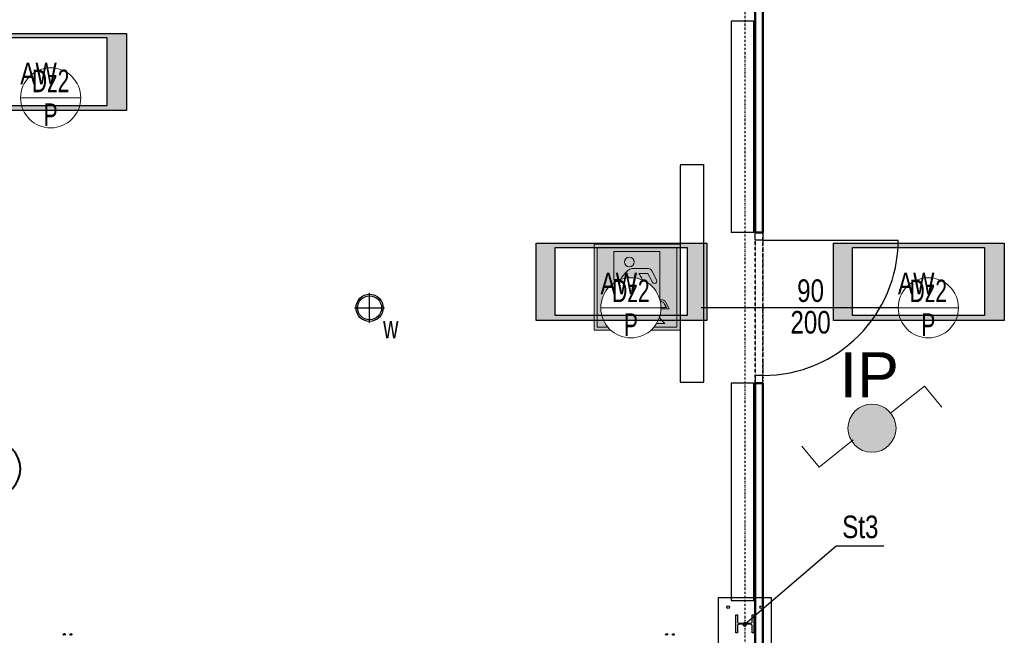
# Model space of a CAD drawing. Header units: centimetres. Extents: x 42630 to 130002, y 15 to 29179.
# Tile 90 of 175: x 50591 to 51245, y 4928 to 5337. Entities that reach past the tile are written whole.
import ezdxf
from ezdxf.enums import TextEntityAlignment as Align

# ---------------------------------------------------------------- set-up
doc = ezdxf.new("R2010")
doc.units = ezdxf.units.CM
doc.header["$LTSCALE"] = 0.01
doc.set_wipeout_variables(frame=1)
for name, pattern in [('Ciągłe', [0]), ('DASHDOT2', [12.7, 6.35, -3.175, 0, -3.175]), ('DASHED2', [9.525, 6.35, -3.175]), ('DIVIDE', [31.75, 12.7, -6.35, 0, -6.35, 0, -6.35]), ('DOT', [6.35, 0, -6.35])]:
    doc.linetypes.add(name, pattern=pattern)
doc.layers.get('0').update_dxf_attribs({"color": 253})
for name, color, linetype in [('33 - linia 2', 253, 'Continuous'), ('333 - linia 3', 253, 'Continuous'), ('A-ELEWACJE', 253, 'Continuous'), ('A-Grid', 253, 'DASHDOT2'), ('A-OPISY', 253, 'Continuous'), ('CKDOOR_FRAMUGI_RAM', 253, 'Continuous'), ('CKDRZWI_', 253, 'Continuous'), ('CKDRZWI_NAD', 253, 'DIVIDE'), ('CKDRZWI_OPIS', 253, 'Continuous'), ('CKDRZWI_OS', 253, 'Continuous'), ('CKOTOCZKI', 253, 'Continuous'), ('CKOTOCZKI_OPIS', 253, 'Ciągłe'), ('CKSCIANY_NAD', 253, 'DIVIDE'), ('OPIS_K_WYK', 253, 'Continuous')]:
    doc.layers.add(name, color=color, linetype=linetype)
for name, color, linetype, lineweight in [('A-Opis-G', 252, 'Continuous', 9), ('CKSCIANY_PRZEKR', 253, 'Continuous', 50), ('COKÓŁ_Nr_Pióra__1', 7, 'Continuous', 13), ('COKÓŁ_Nr_Pióra__7', 5, 'Continuous', 20), ('DLXLUM07', 10, 'Continuous', 35), ('E oświetlenie', 34, 'Continuous', 30), ('E-OśwPhilips-G', 150, 'Continuous', 25), ('Elospr', 32, 'Continuous', 30), ('EOPIS', 150, 'Continuous', 35), ('Inwentaryzacja oświetlenie_Pen_No__88', 32, 'Continuous', 40), ('ISTN. PRZEKRÓJ_Nr_Pióra__7', 5, 'Continuous', 20), ('lampe', 32, 'Continuous', 30)]:
    doc.layers.add(name, color=color, linetype=linetype, lineweight=lineweight)
doc.layers.add('CKDRZWI_POM', color=253, linetype='DOT', plot=False)
doc.layers.add('REV', color=253, linetype='Continuous', lineweight=40, plot=False)
doc.styles.add('Arch-Dim', font='romans.shx', dxfattribs={"width": 0.75})
doc.styles.add('GENERATED_STYLE_5', font='arial.ttf')
doc.styles.get("Standard").update_dxf_attribs({"font": 'ic-simplex.shx', "width": 0.8})
doc.dimstyles.new('CADKON cm', dxfattribs={"dimscale": 10, "dimtxt": 2.5, "dimasz": 2.5, "dimexe": 1.8, "dimexo": 5, "dimgap": 0.6, "dimtad": 1, "dimrnd": 0.1, "dimtxsty": 'Standard', "dimblk1": 'OBLIQUE', "dimblk2": 'OBLIQUE', "dimsah": 1, "dimcen": 2.5, "dimadec": 1, "dimazin": 2, "dimtfac": 1, "dimtix": 1, "dimtmove": 2, "dimatfit": 3, "dimldrblk": 'OPEN30', "dimfxl": 5, "dimfxlon": 1, "dimtfill": 1, "dimtolj": 1, "dimarcsym": 0})

# ---------------------------------------------------------------- blocks, each defined once
blk = doc.blocks.new('A$7E8814A102C37C')
at = {"layer": 'A-Grid', "ltscale": 20}
blk.add_lwpolyline([(1500, -130), (1500, -1964.5)], dxfattribs=at)
blk = doc.blocks.new('A$7E8814B27261F1')
at = {"color": 7, "linetype": 'DASHED2', "ltscale": 10}
for p, q in [((4193.1, 4403.6), (4199.1, 4403.6)), ((4193.1, 4396), (4199.1, 4396)), ((4193.2, 4407.3), (4199.2, 4407.3)), ((4193.2, 4392.3), (4199.2, 4392.3)), ((4199.1, 4396), (4199.7, 4394.2)), ((4199.2, 4407.3), (4199.7, 4405.4)), ((4199.7, 4406.3), (4199.2, 4407.3)), ((4199.2, 4392.3), (4199.7, 4393.3)), ((4201.2, 4403.8), (4199.7, 4403.8)), ((4199.7, 4395.8), (4201.2, 4395.8)), ((4202.2, 4402.8), (4201.2, 4403.8)), ((4201.2, 4395.8), (4202.2, 4396.8)), ((4193.1, 4358.6), (4199.1, 4358.6)), ((4193.1, 4351), (4199.1, 4351)), ((4193.2, 4362.3), (4199.2, 4362.3)), ((4193.2, 4347.3), (4199.2, 4347.3)), ((4199.1, 4351), (4199.7, 4349.2)), ((4199.2, 4362.3), (4199.7, 4360.4)), ((4199.7, 4361.3), (4199.2, 4362.3)), ((4199.2, 4347.3), (4199.7, 4348.3)), ((4201.2, 4358.8), (4199.7, 4358.8)), ((4199.7, 4350.8), (4201.2, 4350.8)), ((4202.2, 4357.8), (4201.2, 4358.8)), ((4201.2, 4350.8), (4202.2, 4351.8)), ((4193.1, 399), (4199.1, 399)), ((4193.2, 402.7), (4199.2, 402.7)), ((4199.2, 402.7), (4199.7, 400.8)), ((4199.7, 401.7), (4199.2, 402.7)), ((4201.2, 399.2), (4199.7, 399.2)), ((4202.2, 398.2), (4201.2, 399.2)), ((4193.1, 391.4), (4199.1, 391.4)), ((4193.1, 354), (4199.1, 354)), ((4193.1, 346.4), (4199.1, 346.4)), ((4193.2, 387.7), (4199.2, 387.7)), ((4193.2, 357.7), (4199.2, 357.7)), ((4193.2, 342.7), (4199.2, 342.7)), ((4199.1, 391.4), (4199.7, 389.6)), ((4199.1, 346.4), (4199.7, 344.6)), ((4199.2, 387.7), (4199.7, 388.7)), ((4199.2, 357.7), (4199.7, 355.8)), ((4199.7, 356.7), (4199.2, 357.7)), ((4199.2, 342.7), (4199.7, 343.7)), ((4199.7, 391.2), (4201.2, 391.2)), ((4201.2, 354.2), (4199.7, 354.2)), ((4199.7, 346.2), (4201.2, 346.2)), ((4201.2, 391.2), (4202.2, 392.2)), ((4202.2, 353.2), (4201.2, 354.2)), ((4201.2, 346.2), (4202.2, 347.2))]:
    blk.add_line(p, q, dxfattribs=at)
for centre, radius, start, end in [((4190.3, 4405.5), 3.36, 325.20586, 33.06224), ((4181.1, 4399.8), 12.5, 342.58845, 17.41155), ((4190.4, 4394.1), 3.36, 326.89213, 34.83976), ((4196, 4405.6), 3.71, 326.61714, 357.42594), ((4186.3, 4399.7), 13.4, 0.63932, 16.94798), ((4186.3, 4400), 13.4, 343.05789, 359.35482), ((4196.1, 4394.2), 3.63, 327.95634, 359.24804), ((4190.3, 4360.5), 3.36, 325.20586, 33.06224), ((4181.1, 4354.8), 12.5, 342.58845, 17.41155), ((4190.4, 4349.1), 3.36, 326.89213, 34.83976), ((4196, 4360.6), 3.71, 326.61714, 357.42594), ((4186.3, 4354.7), 13.4, 0.63932, 16.94798), ((4186.3, 4355), 13.4, 343.05789, 359.35482), ((4196.1, 4349.2), 3.63, 327.95634, 359.24804), ((4190.3, 400.9), 3.36, 325.20586, 33.06224), ((4181.1, 395.2), 12.5, 342.58845, 17.41155), ((4196, 401), 3.71, 326.61714, 357.42594), ((4186.3, 395.1), 13.4, 0.63932, 16.94798), ((4186.3, 395.4), 13.4, 343.05789, 359.35482), ((4190.4, 389.5), 3.36, 326.89213, 34.83976), ((4190.3, 355.9), 3.36, 325.20586, 33.06224), ((4181.1, 350.2), 12.5, 342.58845, 17.41155), ((4190.4, 344.5), 3.36, 326.89213, 34.83976), ((4196, 356), 3.71, 326.61714, 357.42594), ((4186.3, 350.1), 13.4, 0.63932, 16.94798), ((4186.3, 350.4), 13.4, 343.05789, 359.35482), ((4196.1, 389.6), 3.63, 327.95634, 359.24804), ((4196.1, 344.6), 3.63, 327.95634, 359.24804)]:
    blk.add_arc(centre, radius, start, end, dxfattribs=at)
for centre, major_axis, start_param, end_param in [((4199.7, 4399.8), (0, -6.5), 2.617994, 3.665191), ((4199.7, 4399.8), (0, 6.5), 0.523599, 1.570796), ((4199.7, 4399.8), (0, 4.15), 6.013502, 6.283185), ((4199.7, 4399.8), (0, 4.15), 0, 3.411276), ((4199.7, 4399.8), (0, -6.5), 4.712389, 5.759587), ((4199.7, 4399.8), (0, 6.5), 2.617994, 3.665191), ((4199.7, 4399.8), (0, 6.5), 5.375263, 5.759587), ((4199.7, 4399.8), (0, -6.5), 0.523599, 0.907923), ((4201.2, 4399.8), (0, 4), 6.274458, 6.283185), ((4201.2, 4399.8), (0, 4), 0, 3.141593), ((4199.7, 4354.8), (0, -6.5), 2.617994, 3.665191), ((4199.7, 4354.8), (0, 6.5), 0.523599, 1.570796), ((4199.7, 4354.8), (0, 4.15), 6.013502, 6.283185), ((4199.7, 4354.8), (0, 4.15), 0, 3.411276), ((4199.7, 4354.8), (0, -6.5), 4.712389, 5.759587), ((4199.7, 4354.8), (0, 6.5), 2.617994, 3.665191), ((4199.7, 4354.8), (0, 6.5), 5.375263, 5.759587), ((4199.7, 4354.8), (0, -6.5), 0.523599, 0.907923), ((4201.2, 4354.8), (0, 4), 6.274458, 6.283185), ((4201.2, 4354.8), (0, 4), 0, 3.141593), ((4199.7, 395.2), (0, -6.5), 2.617994, 3.665191), ((4199.7, 395.2), (0, 6.5), 0.523599, 1.570796), ((4199.7, 395.2), (0, 4.15), 6.013502, 6.283185), ((4199.7, 395.2), (0, 4.15), 0, 3.411276), ((4199.7, 395.2), (0, -6.5), 4.712389, 5.759587), ((4199.7, 395.2), (0, 6.5), 5.375263, 5.759587), ((4201.2, 395.2), (0, 4), 0, 3.15032), ((4199.7, 395.2), (0, 6.5), 2.617994, 3.665191), ((4199.7, 350.2), (0, -6.5), 2.617994, 3.665191), ((4199.7, 350.2), (0, 6.5), 0.523599, 1.570796), ((4199.7, 350.2), (0, 4.15), 6.013502, 6.283185), ((4199.7, 350.2), (0, 4.15), 0, 3.411276), ((4199.7, 350.2), (0, -6.5), 4.712389, 5.759587), ((4199.7, 350.2), (0, 6.5), 2.617994, 3.665191), ((4199.7, 395.2), (0, -6.5), 0.523599, 0.907923), ((4199.7, 350.2), (0, 6.5), 5.375263, 5.759587), ((4199.7, 350.2), (0, -6.5), 0.523599, 0.907923), ((4201.2, 350.2), (0, 4), 0, 3.15032)]:
    blk.add_ellipse(centre, major_axis=major_axis, ratio=0.008727, start_param=start_param, end_param=end_param, dxfattribs=at)
for centre in [(4202.2, 4399.8), (4202.2, 4354.8), (4202.2, 395.2), (4202.2, 350.2)]:
    blk.add_ellipse(centre, major_axis=(0, 3), ratio=0.008727, dxfattribs=at)
blk = doc.blocks.new('A$7E8A9A372D53')
at = {"layer": '33 - linia 2'}
blk.add_lwpolyline([(15050, -8520), (15050, -8400), (15061, -8400), (15061, -8444.75, 0.4142136), (15073, -8456.75), (15147, -8456.75, 0.4142136), (15159, -8444.75), (15159, -8400), (15170, -8400), (15170, -8520), (15159, -8520), (15159, -8475.25, 0.4142136), (15147, -8463.25), (15073, -8463.25, 0.4142136), (15061, -8475.25), (15061, -8520)], format="xyb", close=True, dxfattribs=at)
blk = doc.blocks.new('_OBLIQUE')
at = {"color": 0, "linetype": 'ByBlock'}
blk.add_line((-0.5, -0.5), (0.5, 0.5), dxfattribs=at)
blk = doc.blocks.new('A$7E8778113A2FE')
at = {"layer": 'A-ELEWACJE'}
for points in [[(0, -10), (0, 10)], [(0, -10), (0, 10)], [(-10, 0), (10, 0)], [(-10, 0), (10, 0)]]:
    blk.add_lwpolyline(points, dxfattribs=at)
for radius in [9, 8]:
    blk.add_circle((0, 0), radius, dxfattribs=at)
at = {"layer": 'A-OPISY', "lineweight": 20, "width": 0.7}
blk.add_text('w', height=15, dxfattribs=at).set_placement((9.03, -20.39))
blk = doc.blocks.new('CK_BUBBLE_2_0_0_W')
at = {"color": 0, "linetype": 'ByBlock', "lineweight": -2, "transparency": 16777216, "width": 0.7}
blk.add_attdef('NUM1', text='', height=15, dxfattribs=at).set_placement((108108.76, 9932.526), align=Align.CENTER)
blk.add_attdef('NUM2', text='', height=15, dxfattribs=at).set_placement((108108.76, 9927.726), align=Align.TOP_CENTER)
at = {"color": 0, "linetype": 'DOT', "transparency": 16777216}
blk.add_wipeout([(1, 0), (1, 0.032), (0.998, 0.063), (0.996, 0.095), (0.992, 0.126), (0.988, 0.157), (0.982, 0.188), (0.976, 0.219), (0.968, 0.25), (0.96, 0.28), (0.951, 0.311), (0.94, 0.34), (0.929, 0.37), (0.917, 0.399), (0.904, 0.428), (0.89, 0.456), (0.875, 0.484), (0.859, 0.511), (0.843, 0.538), (0.825, 0.565), (0.807, 0.59), (0.788, 0.616), (0.768, 0.64), (0.748, 0.664), (0.726, 0.687), (0.704, 0.71), (0.682, 0.732), (0.658, 0.753), (0.634, 0.773), (0.609, 0.793), (0.584, 0.812), (0.558, 0.83), (0.532, 0.847), (0.505, 0.863), (0.477, 0.879), (0.449, 0.894), (0.421, 0.907), (0.392, 0.92), (0.363, 0.932), (0.333, 0.943), (0.303, 0.953), (0.273, 0.962), (0.242, 0.97), (0.212, 0.977), (0.181, 0.984), (0.149, 0.989), (0.118, 0.993), (0.087, 0.996), (0.055, 0.998), (0.024, 1), (-0.008, 1), (-0.039, 0.999), (-0.071, 0.997), (-0.102, 0.995), (-0.134, 0.991), (-0.165, 0.986), (-0.196, 0.981), (-0.227, 0.974), (-0.258, 0.966), (-0.288, 0.958), (-0.318, 0.948), (-0.348, 0.938), (-0.377, 0.926), (-0.406, 0.914), (-0.435, 0.9), (-0.463, 0.886), (-0.491, 0.871), (-0.518, 0.855), (-0.545, 0.839), (-0.571, 0.821), (-0.597, 0.802), (-0.622, 0.783), (-0.646, 0.763), (-0.67, 0.742), (-0.693, 0.721), (-0.715, 0.699), (-0.737, 0.676), (-0.758, 0.652), (-0.778, 0.628), (-0.798, 0.603), (-0.816, 0.578), (-0.834, 0.551), (-0.851, 0.525), (-0.867, 0.498), (-0.883, 0.47), (-0.897, 0.442), (-0.911, 0.413), (-0.923, 0.385), (-0.935, 0.355), (-0.946, 0.325), (-0.955, 0.295), (-0.964, 0.265), (-0.972, 0.235), (-0.979, 0.204), (-0.985, 0.173), (-0.99, 0.142), (-0.994, 0.11), (-0.997, 0.079), (-0.999, 0.047), (-1, 0.016), (-1, -0.016), (-0.999, -0.047), (-0.997, -0.079), (-0.994, -0.11), (-0.99, -0.142), (-0.985, -0.173), (-0.979, -0.204), (-0.972, -0.235), (-0.964, -0.265), (-0.955, -0.295), (-0.946, -0.325), (-0.935, -0.355), (-0.923, -0.385), (-0.911, -0.413), (-0.897, -0.442), (-0.883, -0.47), (-0.867, -0.498), (-0.851, -0.525), (-0.834, -0.551), (-0.816, -0.578), (-0.798, -0.603), (-0.778, -0.628), (-0.758, -0.652), (-0.737, -0.676), (-0.715, -0.699), (-0.693, -0.721), (-0.67, -0.742), (-0.646, -0.763), (-0.622, -0.783), (-0.597, -0.802), (-0.571, -0.821), (-0.545, -0.839), (-0.518, -0.855), (-0.491, -0.871), (-0.463, -0.886), (-0.435, -0.9), (-0.406, -0.914), (-0.377, -0.926), (-0.348, -0.938), (-0.318, -0.948), (-0.288, -0.958), (-0.258, -0.966), (-0.227, -0.974), (-0.196, -0.981), (-0.165, -0.986), (-0.134, -0.991), (-0.102, -0.995), (-0.071, -0.997), (-0.039, -0.999), (-0.008, -1), (0.024, -1), (0.055, -0.998), (0.087, -0.996), (0.118, -0.993), (0.149, -0.989), (0.181, -0.984), (0.212, -0.977), (0.242, -0.97), (0.273, -0.962), (0.303, -0.953), (0.333, -0.943), (0.363, -0.932), (0.392, -0.92), (0.421, -0.907), (0.449, -0.894), (0.477, -0.879), (0.505, -0.863), (0.532, -0.847), (0.558, -0.83), (0.584, -0.812), (0.609, -0.793), (0.634, -0.773), (0.658, -0.753), (0.682, -0.732), (0.704, -0.71), (0.726, -0.687), (0.748, -0.664), (0.768, -0.64), (0.788, -0.616), (0.807, -0.59), (0.825, -0.565), (0.843, -0.538), (0.859, -0.511), (0.875, -0.484), (0.89, -0.456), (0.904, -0.428), (0.917, -0.399), (0.929, -0.37), (0.94, -0.34), (0.951, -0.311), (0.96, -0.28), (0.968, -0.25), (0.976, -0.219), (0.982, -0.188), (0.988, -0.157), (0.992, -0.126), (0.996, -0.095), (0.998, -0.063), (1, -0.032)], dxfattribs=at)
at = {"color": 0, "linetype": 'ByBlock', "lineweight": -2, "transparency": 16777216}
blk.add_line((1, 0), (-1, 0), dxfattribs=at)
blk.add_circle((0, 0), 1, dxfattribs=at)
blk = doc.blocks.new('A$7E8A16153526364')
at = {"layer": '33 - linia 2'}
blk.add_lwpolyline([(-15285, -8285), (-14935, -8285), (-14935, -8635), (-15285, -8635)], close=True, dxfattribs=at)
for centre in [(-15220, -8350), (-15000, -8350)]:
    blk.add_circle(centre, 9, dxfattribs=at)
at = {"layer": '333 - linia 3'}
for points in [[(-15050, -5860), (-15050, -4455), (-15200, -4455), (-15200, -5860)], [(-15050, -5860), (-15200, -5860)], [(-15050, -6860), (-15200, -6860)], [(-15200, -6860), (-15200, -8305), (-15050, -8305), (-15050, -6860)]]:
    blk.add_lwpolyline(points, dxfattribs=at)
blk = doc.blocks.new('Drzwi ewakuacyjne (1)')
at = {"true_color": 0xffffff}
h = blk.add_hatch(color=7, dxfattribs=at)
h.paths.add_polyline_path([(-35, 0), (-35, 70), (35, 70), (35, 0)])
h.paths.add_polyline_path([(-32.5, 2.5), (-32.5, 67.5), (32.5, 67.5), (32.5, 2.5)], flags=16)
h.paths.add_polyline_path([(-18.89, 64), (-18.89, 41.33), (-13.45, 41.33, -0.085698), (-8.2, 48.09, -0.105978), (-5.1, 50.1, -0.091054), (-3.68, 50.36), (8.56, 50.36, -0.27629), (12.08, 48.25), (15.94, 41.07, -1), (12.5, 39.15), (8.65, 46.34), (1.51, 46.34, -0.050927), (6.32, 36.44, -0.054258), (8.15, 23.52), (18.91, 23.52, -0.281953), (22.47, 21.34), (23.86, 18.62), (6.06, 18.62, -0.406934), (4.06, 20.57, 0.057666), (2.34, 32.79), (-8.22, 10.26), (-13.86, 10.26), (-2.34, 34.72, -0.029564), (-6.89, 43.81, 0.051795), (-11.73, 37.27), (-18.89, 37.27), (-18.89, 9.28), (-15.08, 5.47), (-9.06, 5.47), (-12.67, 9.07), (-7.03, 9.07), (-3.43, 5.47), (22.73, 5.47), (18.49, 9.72), (18.49, 17.45), (26.13, 17.45), (23.45, 22.69, 0.281953), (19.89, 24.87), (18.49, 24.87), (18.49, 64)], flags=0)
h.paths.add_polyline_path([(-2.33, 55.65, 1), (-10.28, 55.65, 1)], flags=0)
h = blk.add_hatch(color=116)
h.paths.add_polyline_path([(-32.5, 2.5), (-32.5, 67.5), (32.5, 67.5), (32.5, 2.5)])
h.paths.add_polyline_path([(-18.89, 64), (-18.89, 41.33), (-13.45, 41.33, -0.085698), (-8.2, 48.09, -0.105978), (-5.1, 50.1, -0.091054), (-3.68, 50.36), (8.56, 50.36, -0.27629), (12.08, 48.25), (15.94, 41.07, -1), (12.5, 39.15), (8.65, 46.34), (1.51, 46.34, -0.050927), (6.32, 36.44, -0.054258), (8.15, 23.52), (18.91, 23.52, -0.281953), (22.47, 21.34), (23.86, 18.62), (6.06, 18.62, -0.406934), (4.06, 20.57, 0.057666), (2.34, 32.79), (-8.22, 10.26), (-13.86, 10.26), (-2.34, 34.72, -0.029564), (-6.89, 43.81, 0.051795), (-11.73, 37.27), (-18.89, 37.27), (-18.89, 9.28), (-15.08, 5.47), (-9.06, 5.47), (-12.67, 9.07), (-7.03, 9.07), (-3.43, 5.47), (22.73, 5.47), (18.49, 9.72), (18.49, 17.45), (26.13, 17.45), (23.45, 22.69, 0.281953), (19.89, 24.87), (18.49, 24.87), (18.49, 64)], flags=16)
h.paths.add_polyline_path([(-2.33, 55.65, 1), (-10.28, 55.65, 1)], flags=0)
at = {"color": 7}
for points in [[(-35, 0), (35, 0), (35, 70), (-35, 70)], [(-32.5, 2.5), (32.5, 2.5), (32.5, 67.5), (-32.5, 67.5)]]:
    blk.add_lwpolyline(points, close=True, dxfattribs=at)
at = {"color": 116}
blk.add_lwpolyline([(35, 0), (-35, 0), (-35, 70), (35, 70)], close=True, dxfattribs=at)
at = {"color": 7}
blk.add_lwpolyline([(6.06, 18.62), (23.86, 18.62), (22.47, 21.34, 0.281953), (18.91, 23.52), (8.15, 23.52, 0.054258), (6.32, 36.44, 0.050927), (1.51, 46.34), (8.65, 46.34), (12.5, 39.15, 1), (15.94, 41.07), (12.08, 48.25, 0.27629), (8.56, 50.36), (-3.68, 50.36, 0.091054), (-5.1, 50.1, 0.105978), (-8.2, 48.09, 0.085698), (-13.45, 41.33), (-18.89, 41.33), (-18.89, 64), (18.49, 64), (18.49, 24.87), (19.89, 24.87, -0.281953), (23.45, 22.69), (26.13, 17.45), (18.49, 17.45), (18.49, 9.72), (22.73, 5.47), (-3.43, 5.47), (-7.03, 9.07), (-12.67, 9.07), (-9.06, 5.47), (-15.08, 5.47), (-18.89, 9.28), (-18.89, 37.27), (-11.73, 37.27, -0.051795), (-6.89, 43.81, 0.029564), (-2.34, 34.72), (-13.86, 10.26), (-8.22, 10.26), (2.34, 32.79, -0.057666), (4.06, 20.57, 0.406934)], format="xyb", close=True, dxfattribs=at)
blk.add_circle((-6.3, 55.65), 3.97, dxfattribs=at)

msp = doc.modelspace()

# ---------------------------------------------------------------- hatches: boundary and pattern name
at = {"layer": 'COKÓŁ_Nr_Pióra__7', "linetype": 'Continuous'}
h = msp.add_hatch(color=256, dxfattribs=at)
edge = h.paths.add_edge_path(flags=0)
edge.add_ellipse((51157.383, 5065.58), major_axis=(15.983, 0), ratio=1, start_angle=180, end_angle=360)
edge.add_ellipse((51157.383, 5065.58), major_axis=(15.983, 0), ratio=1, start_angle=0, end_angle=180)

# ---------------------------------------------------------------- linework, layer by layer
at = {"layer": 'CKDOOR_FRAMUGI_RAM'}
for p, q in [((51079.82, 5190.604), (51079.82, 5195.604)), ((51079.82, 5195.604), (51084.819, 5195.552)), ((51084.819, 5195.604), (51084.819, 5190.604)), ((51084.819, 5190.604), (51079.82, 5190.604)), ((51084.819, 5100.604), (51079.82, 5100.604)), ((51079.82, 5100.604), (51079.82, 5095.604)), ((51084.819, 5095.604), (51084.819, 5100.604)), ((51079.819, 5095.552), (51084.819, 5095.552))]:
    msp.add_line(p, q, dxfattribs=at)
at = {"layer": 'CKDRZWI_'}
msp.add_line((51084.819, 5190.604), (51174.819, 5190.604), dxfattribs=at)
msp.add_arc((51084.819, 5190.604), 90, 270, 0, dxfattribs=at)
at = {"layer": 'CKDRZWI_NAD'}
for p, q in [((51079.82, 5190.604), (51079.82, 5100.604)), ((51084.819, 5190.604), (51084.819, 5100.604))]:
    msp.add_line(p, q, dxfattribs=at)
at = {"layer": 'CKDRZWI_OS'}
msp.add_line((51174.819, 5145.604), (51043.851, 5145.604), dxfattribs=at)
at = {"layer": 'CKDRZWI_POM'}
msp.add_line((51084.819, 5195.604), (51084.819, 5095.604), dxfattribs=at)
at = {"layer": 'CKSCIANY_NAD'}
for p, q in [((51079.82, 5095.604), (51079.82, 5195.604)), ((51084.819, 5095.552), (51084.819, 5195.552))]:
    msp.add_line(p, q, dxfattribs=at)
at = {"layer": 'CKSCIANY_PRZEKR'}
for p, q in [((51079.82, 5776.604), (51079.82, 5195.604)), ((51084.82, 5776.604), (51084.82, 5195.604)), ((51084.82, 5195.604), (51079.82, 5195.604)), ((51084.819, 5095.552), (51079.819, 5095.552)), ((51079.82, 5095.604), (51079.82, 4514.604)), ((51084.819, 5095.552), (51084.819, 4509.604))]:
    msp.add_line(p, q, dxfattribs=at)
at = {"layer": 'COKÓŁ_Nr_Pióra__1', "linetype": 'Continuous', "flags": 128}
msp.add_lwpolyline([(51141.4, 5065.58, -1), (51173.366, 5065.58, -1)], format="xyb", close=True, dxfattribs=at)
at = {"layer": 'Elospr'}
for p, q in [((51029.778, 5240.887, 425.286), (51045.505, 5240.887, 425.286)), ((51029.778, 5240.235, 425.286), (51029.778, 5096.235, 425.286)), ((51045.505, 5096.235, 425.286), (51045.505, 5240.887, 425.286)), ((51029.778, 5096.235, 425.286), (51045.505, 5096.235, 425.286))]:
    msp.add_line(p, q, dxfattribs=at)
at = {"layer": 'Inwentaryzacja oświetlenie_Pen_No__88', "linetype": 'Continuous', "flags": 128}
msp.add_lwpolyline([(50554.605, 5038.541, 1), (50591.309, 5038.541, 1)], format="xyb", close=True, dxfattribs=at)
at = {"layer": 'ISTN. PRZEKRÓJ_Nr_Pióra__7', "linetype": 'Continuous'}
for p, q in [((51169.801, 5075.642), (51192.347, 5093.617)), ((51192.347, 5093.617), (51203.908, 5079.644)), ((51110.821, 5053.73), (51122.381, 5039.757)), ((51122.381, 5039.757), (51144.928, 5057.732))]:
    msp.add_line(p, q, dxfattribs=at)
at = {"layer": 'OPIS_K_WYK', "ltscale": 0.5}
msp.add_lwpolyline([(51133.684, 4987.343), (51165.316, 4987.343)], dxfattribs=at)

# ---------------------------------------------------------------- block references
at = {"layer": 'A-ELEWACJE'}
msp.add_blockref('A$7E8778113A2FE', (50823.384, 5145.604), dxfattribs=at)
at = {"layer": 'A-Grid', "lineweight": -3}
msp.add_blockref('A$7E8814A102C37C', (49572.82, 6187.604), dxfattribs=at)
at = {"layer": 'A-Opis-G', "xscale": 0.8160000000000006, "yscale": 0.8160000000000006, "zscale": 0.06800000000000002}
msp.add_blockref('Drzwi ewakuacyjne (1)', (51001.227, 5130.691, 7.088), dxfattribs=at)
at = {"layer": 'CKDRZWI_', "xscale": 0.1, "yscale": 0.1, "zscale": 0.1, "rotation": 89.99999999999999}
msp.add_blockref('A$7E8814B27261F1', (51060.429, 4508.604), dxfattribs=at)
at = {"layer": 'REV', "xscale": 0.1, "yscale": 0.1, "zscale": 0.1}
msp.add_blockref('A$7E8A9A372D53', (49561.82, 5781.604), dxfattribs=at)

# ---------------------------------------------------------------- texts
at = {"layer": 'CKDRZWI_OPIS', "width": 0.8}
msp.add_text('90', height=15, rotation=0.005299, dxfattribs=at).set_placement((51116.559, 5149.496), align=Align.CENTER)
msp.add_text('200', height=15, rotation=0.005299, dxfattribs=at).set_placement((51116.56, 5143.496), align=Align.TOP_CENTER)
at = {"layer": 'EOPIS', "linetype": 'Continuous', "insert": (51155.579, 5076.107), "char_height": 29.9477, "width": 1615.6359, "attachment_point": 5, "style": 'GENERATED_STYLE_5'}
msp.add_mtext('IP\\P ', dxfattribs=at)
at = {"layer": 'OPIS_K_WYK', "linetype": 'Continuous', "width": 0.8}
msp.add_text('St3', height=15, dxfattribs=at).set_placement((51137.592, 4992.487))

# ---------------------------------------------------------------- leaders
at = {"layer": 'OPIS_K_WYK', "ltscale": 0.5}
msp.add_leader([(51072.82, 4935.279), (51133.684, 4987.343)], dimstyle='CADKON cm', override={"dimscale": 5, "dimldrblk": 'DotSmall'}, dxfattribs=at)

# ---------------------------------------------------------------- next in the draw order: block references
at = {"layer": 'CKOTOCZKI', "lineweight": 0}
ref = msp.add_blockref('CK_BUBBLE_2_0_0_W', (51194.819, 5145.604), dxfattribs=dict(at, xscale=20, yscale=20, zscale=20))
ref.add_attrib('NUM1', 'Dz2', dxfattribs={"layer": 'CKOTOCZKI_OPIS', "height": 15, "width": 0.7}).set_placement((51194.819, 5149.354), align=Align.CENTER)
ref.add_attrib('NUM2', 'P', dxfattribs={"layer": 'CKOTOCZKI_OPIS', "height": 15, "width": 0.7}).set_placement((51194.819, 5141.854), align=Align.TOP_CENTER)

# ---------------------------------------------------------------- next in the draw order: hatches: boundary and pattern name
at = {"layer": 'DLXLUM07'}
h = msp.add_hatch(color=1, dxfattribs=at)
h.dxf.hatch_style = 1
h.paths.add_polyline_path([(51131.768, 5188.455), (51131.768, 5137.231), (51245.356, 5137.231), (51245.356, 5188.455)])
h.paths.add_polyline_path([(51144.478, 5185.597), (51144.478, 5140.372), (51232.188, 5140.372), (51232.188, 5185.597)], flags=16)

# ---------------------------------------------------------------- next in the draw order: linework, layer by layer
at = {"layer": 'E oświetlenie'}
msp.add_lwpolyline([(51131.768, 5188.455), (51245.356, 5188.455), (51245.356, 5137.231), (51131.768, 5137.231)], close=True, dxfattribs=at)
at = {"layer": 'lampe'}
msp.add_lwpolyline([(51144.478, 5185.597), (51232.188, 5185.597), (51232.188, 5140.372), (51144.478, 5140.372)], close=True, dxfattribs=at)

# ---------------------------------------------------------------- next in the draw order: block references
at = {"layer": 'A-ELEWACJE', "xscale": 0.1, "yscale": 0.1, "zscale": 0.1}
msp.add_blockref('A$7E8A16153526364', (52583.82, 5781.604), dxfattribs=at)

# ---------------------------------------------------------------- next in the draw order: texts
at = {"layer": 'E-OśwPhilips-G', "insert": (51174.645, 5169.011, 425.286), "char_height": 14.4, "width": 43.2, "attachment_point": 1, "style": 'Arch-Dim'}
msp.add_mtext('{\\f@Arial Unicode MS|b0|i0|c238|p34;\\C1;AW}', dxfattribs=at)

# ---------------------------------------------------------------- next in the draw order: block references
at = {"layer": 'CKOTOCZKI', "lineweight": 0}
ref = msp.add_blockref('CK_BUBBLE_2_0_0_W', (50611.35, 5285.172), dxfattribs=dict(at, xscale=20, yscale=20, zscale=20))
ref.add_attrib('NUM1', 'Dz2', dxfattribs={"layer": 'CKOTOCZKI_OPIS', "height": 15, "width": 0.7}).set_placement((50611.35, 5288.922), align=Align.CENTER)
ref.add_attrib('NUM2', 'P', dxfattribs={"layer": 'CKOTOCZKI_OPIS', "height": 15, "width": 0.7}).set_placement((50611.35, 5281.422), align=Align.TOP_CENTER)
ref = msp.add_blockref('CK_BUBBLE_2_0_0_W', (50997.099, 5145.604), dxfattribs=dict(at, xscale=20, yscale=20, zscale=20))
ref.add_attrib('NUM1', 'Dz2', dxfattribs={"layer": 'CKOTOCZKI_OPIS', "height": 15, "width": 0.7}).set_placement((50997.099, 5149.354), align=Align.CENTER)
ref.add_attrib('NUM2', 'P', dxfattribs={"layer": 'CKOTOCZKI_OPIS', "height": 15, "width": 0.7}).set_placement((50997.099, 5141.854), align=Align.TOP_CENTER)

# ---------------------------------------------------------------- next in the draw order: hatches: boundary and pattern name
at = {"layer": 'DLXLUM07'}
h = msp.add_hatch(color=1, dxfattribs=at)
h.dxf.hatch_style = 1
h.paths.add_polyline_path([(50548.299, 5328.022), (50548.299, 5276.798), (50661.887, 5276.798), (50661.887, 5328.022)])
h.paths.add_polyline_path([(50561.008, 5325.165), (50561.008, 5279.939), (50648.719, 5279.939), (50648.719, 5325.165)], flags=16)
h = msp.add_hatch(color=1, dxfattribs=at)
h.dxf.hatch_style = 1
h.paths.add_polyline_path([(50934.047, 5188.455), (50934.047, 5137.231), (51047.635, 5137.231), (51047.635, 5188.455)])
h.paths.add_polyline_path([(50946.757, 5185.597), (50946.757, 5140.372), (51034.467, 5140.372), (51034.467, 5185.597)], flags=16)

# ---------------------------------------------------------------- next in the draw order: linework, layer by layer
at = {"layer": 'E oświetlenie'}
for points in [[(50548.299, 5328.022), (50661.887, 5328.022), (50661.887, 5276.798), (50548.299, 5276.798)], [(50934.047, 5188.455), (51047.635, 5188.455), (51047.635, 5137.231), (50934.047, 5137.231)]]:
    msp.add_lwpolyline(points, close=True, dxfattribs=at)
at = {"layer": 'lampe'}
for points in [[(50561.008, 5325.165), (50648.719, 5325.165), (50648.719, 5279.939), (50561.008, 5279.939)], [(50946.757, 5185.597), (51034.467, 5185.597), (51034.467, 5140.372), (50946.757, 5140.372)]]:
    msp.add_lwpolyline(points, close=True, dxfattribs=at)

# ---------------------------------------------------------------- next in the draw order: texts
at = {"layer": 'E-OśwPhilips-G', "char_height": 14.4, "width": 43.2, "attachment_point": 1, "style": 'Arch-Dim'}
for insert in [(50591.176, 5308.579, 425.286), (50976.925, 5169.011, 425.286)]:
    msp.add_mtext('{\\f@Arial Unicode MS|b0|i0|c238|p34;\\C1;AW}', dxfattribs=dict(at, insert=insert))

doc.saveas('drawing.dxf')
